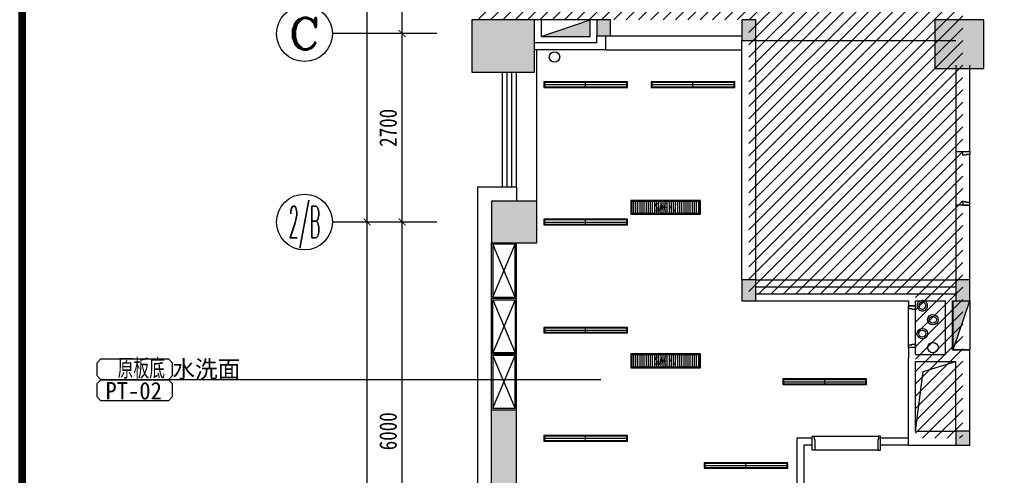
# Model space of a CAD drawing. Header units: millimetres. Extents: x -539149 to -534375, y 505028 to 505469.
# Tile 53 of 135: x -536751 to -536610, y 505184 to 505250. Entities that reach past the tile are written whole.
import ezdxf
from ezdxf.enums import TextEntityAlignment as Align

# ---------------------------------------------------------------- set-up
doc = ezdxf.new("R2010")
doc.units = ezdxf.units.MM
doc.header["$LTSCALE"] = 10
for name, color, linetype in [('-消火栓', 242, 'Continuous'), ('A-建筑-原墙体', 2, 'Continuous'), ('A-建筑-拆墙', 251, 'Continuous'), ('A-建筑-新增墙体', 3, 'Continuous'), ('A-建筑-柱子、剪力墙', 251, 'Continuous'), ('A-建筑-窗户', 4, 'Continuous'), ('A-建筑-轴号', 3, 'Continuous'), ('A2图框$0$E-图框', 100, 'Continuous'), ('AXIS_TEXT', 50, 'Continuous'), ('B-平面-到顶家具H', 30, 'Continuous'), ('B-平面-完成面造型线', 6, 'Continuous'), ('B-平面-尺寸', 8, 'Continuous'), ('B-平面-门洞线', 8, 'Continuous'), ('C-顶棚-灯具', 4, 'Continuous'), ('E--图例', 3, 'Continuous'), ('E-填充', 251, 'Continuous'), ('E-文本', 7, 'Continuous'), ('F-文本', 61, 'Continuous'), ('Q-立面-填充', 251, 'Continuous'), ('wm', 7, 'Continuous')]:
    doc.layers.add(name, color=color, linetype=linetype)
doc.styles.add('-宋体', font='txt', dxfattribs={"width": 0.8})
doc.styles.add('_TCH_AXIS', font='COMPLEX', dxfattribs={"bigfont": 'GBCBIG'})
doc.styles.add('CCD_DIM', font='txt', dxfattribs={"width": 0.8})
doc.styles.add('COMPLEX', font='COMPLEX')
doc.styles.add('STSL', font='txt', dxfattribs={"width": 0.8})
doc.styles.add('TXT', font='gbenor.shx', dxfattribs={"width": 0.7})
doc.dimstyles.new('1', dxfattribs={"dimscale": 0, "dimtxt": 2.5, "dimasz": 1.5, "dimexe": 1, "dimexo": 0, "dimgap": 0.3, "dimtad": 1, "dimdec": 0, "dimzin": 0, "dimdsep": 46, "dimtxsty": 'Standard', "dimblk": 'ARCHTICK', "dimcen": 0.09, "dimclrd": 8, "dimclre": 8, "dimclrt": 4, "dimadec": 0, "dimazin": 0, "dimtfac": 1, "dimtdec": 0, "dimtix": 1, "dimtofl": 0, "dimtmove": 2, "dimatfit": 3, "dimldrblk": 'DOTSMALL', "dimfxl": 5, "dimfxlon": 1, "dimtolj": 1, "dimtzin": 0, "dimarcsym": 0})
doc.dimstyles.new('1-1', dxfattribs={"dimscale": 0, "dimtxt": 2.5, "dimasz": 1, "dimexe": 1, "dimexo": 1, "dimgap": 0.75, "dimtad": 1, "dimdec": 0, "dimrnd": 0.005, "dimzin": 0, "dimdsep": 46, "dimtxsty": 'CCD_DIM', "dimblk": 'ARCHTICK', "dimcen": 0.13, "dimclrd": 44, "dimclre": 44, "dimclrt": 50, "dimadec": 0, "dimazin": 0, "dimtfac": 1, "dimtdec": 0, "dimtix": 1, "dimtmove": 2, "dimatfit": 3, "dimldrblk": 'HBA_Leader_Dot', "dimfxl": 5, "dimfxlon": 1, "dimtvp": 1, "dimtolj": 1, "dimtzin": 0, "dimarcsym": 0})

# ---------------------------------------------------------------- blocks, each defined once
blk = doc.blocks.new('$TwtSys$00000434')
for p, q in [((-0.5, 0.5), (-0.5, -0.5)), ((-0.5, -0.5), (0.5, 0.5)), ((0.5, 0.5), (-0.5, 0.5)), ((0.5, -0.5), (0.5, 0.5)), ((-0.5, -0.5), (0.5, -0.5))]:
    blk.add_line(p, q)
blk.add_solid([(0.5, -0.5), (0.5, 0.5), (-0.5, -0.5)])
blk = doc.blocks.new('_ArchTick')
at = {"color": 0, "linetype": 'ByBlock', "const_width": 0.15}
blk.add_lwpolyline([(-0.5, -0.5), (0.5, 0.5)], dxfattribs=at)
blk = doc.blocks.new('HBA_Leader_Dot')
at = {"color": 0, "linetype": 'ByBlock'}
blk.add_line((-5, 0), (-10, 0), dxfattribs=at)
at = {"color": 0, "linetype": 'ByBlock', "const_width": 5}
blk.add_lwpolyline([(-2.5, 0, 1), (2.5, 0, 1)], format="xyb", close=True, dxfattribs=at)
blk = doc.blocks.new('_AXISO')
blk.add_circle((0, 0), 0.5)
at = {"layer": 'AXIS_TEXT', "style": 'COMPLEX', "width": 1.041667}
blk.add_attdef('A', text='', height=0.56, dxfattribs=at).set_placement((-0.25, -0.28), (0.25, -0.28), align=Align.FIT)
blk = doc.blocks.new('_FZH')
at = {"layer": 'A-建筑-原墙体'}
blk.add_lwpolyline([(-0.5, -0.5), (0.5, -0.5), (0.5, 0.5), (-0.5, 0.5)], close=True, dxfattribs=at)
at = {"layer": 'A-建筑-柱子、剪力墙'}
blk.add_solid([(-0.5, -0.5), (0.5, -0.5), (-0.5, 0.5), (0.5, 0.5)], dxfattribs=at)
blk = doc.blocks.new('A$C323A0BBE')
at = {"layer": 'C-顶棚-灯具', "color": 8}
for p, q in [((0, 600), (0, -600)), ((-40, 0), (40, 0))]:
    blk.add_line(p, q, dxfattribs=at)
at = {"layer": 'C-顶棚-灯具'}
blk.add_lwpolyline([(-40, -600), (40, -600), (40, 600), (-40, 600)], close=True, dxfattribs=at)
at = {"layer": 'C-顶棚-灯具', "color": 8}
blk.add_lwpolyline([(-30, -590), (30, -590), (30, 590), (-30, 590)], close=True, dxfattribs=at)
blk = doc.blocks.new('*E196')
at = {"layer": 'B-平面-完成面造型线'}
for points in [[(-940, 80), (-940, -70), (-980, -70), (-980, 130), (-950, 130), (-950, 80), (-940, 80)], [(-40, 80), (-40, -70), (0, -70), (0, 130), (-30, 130), (-30, 80), (-40, 80)]]:
    blk.add_lwpolyline(points, dxfattribs=at)
at = {"layer": 'B-平面-门洞线', "color": 8}
for p, q in [((-950, 130), (-30, 130)), ((-40, -70), (-940, -70))]:
    blk.add_line(p, q, dxfattribs=at)
blk = doc.blocks.new('*U105')
at = {"layer": 'C-顶棚-灯具'}
h = blk.add_hatch(dxfattribs=at)
h.set_pattern_fill('_USER', color=8, scale=30, angle=90, style=0, pattern_type=0)
h.set_pattern_definition([(90, (15, 15), (-30, 2e-15), [])])
h.paths.add_polyline_path([(15, 185), (15, 15), (985, 15), (985, 185)])
at = {"layer": 'C-顶棚-灯具', "linetype": 'ByBlock'}
blk.add_lwpolyline([(0, 200), (0, 0), (1000, 0), (1000, 200)], close=True, dxfattribs=at)
at = {"layer": 'C-顶棚-灯具', "color": 8}
blk.add_lwpolyline([(15, 185), (15, 15), (985, 15), (985, 185)], close=True, dxfattribs=at)
at = {"layer": 'C-顶棚-灯具', "style": 'STSL', "width": 0.75}
blk.add_text('SAG/V', height=125, dxfattribs=at).set_placement((339, 39))
blk = doc.blocks.new('A2图框')
at = {"layer": 'A2图框$0$E-图框', "color": 4, "const_width": 1.13}
blk.add_lwpolyline([(-363.4, 295.3), (209.38, 295.3), (209.38, -104.9), (-363.4, -104.9)], close=True, dxfattribs=at)
blk = doc.blocks.new('材料编号1')
at = {"layer": 'E--图例', "color": 3}
blk.add_lwpolyline([(8.715, -1.898), (8.715, -0.637), (8.346, -0.267), (1.889, -0.267), (1.52, -0.637), (1.52, -1.898), (1.889, -2.267), (8.346, -2.267)], close=True, dxfattribs=at)
at = {"layer": 'E-文本', "style": 'TXT', "width": 0.7}
blk.add_attdef('编号', (1.608, -2.296), '', height=2, dxfattribs=at)

msp = doc.modelspace()

# ---------------------------------------------------------------- hatches: boundary and pattern name
at = {"layer": 'E-填充', "ltscale": 0.01}
for points in [[(-536668.273, 505249.699), (-536668.273, 505247.399), (-536666.273, 505247.399), (-536666.273, 505249.699)], [(-536647.473, 505249.699), (-536647.473, 505246.699), (-536645.473, 505246.699), (-536645.473, 505249.699)], [(-536647.473, 505212.399), (-536647.473, 505209.399), (-536645.473, 505209.399), (-536645.473, 505212.399)], [(-536616.773, 505212.399), (-536616.773, 505209.399), (-536614.773, 505209.399), (-536614.773, 505212.399)], [(-536679.773, 505188.899), (-536679.773, 505193.699), (-536683.373, 505193.699), (-536683.373, 505188.899), (-536683.373, 505162.699), (-536679.773, 505162.699)], [(-536616.773, 505190.699), (-536616.773, 505188.699), (-536614.773, 505188.699), (-536614.773, 505190.699)]]:
    msp.add_hatch(color=256, dxfattribs=at).paths.add_polyline_path(points)
at = {"layer": 'Q-立面-填充', "ltscale": 0.005}
h = msp.add_hatch(dxfattribs=at)
h.set_pattern_fill('ANSI31', color=256, scale=1000, style=0)
h.set_pattern_definition([(45, (-536685.1732, 505189.6987), (-0.883883, 0.883883), [])])
h.paths.add_polyline_path([(-536622.573, 505189.699), (-536615.773, 505189.699), (-536615.773, 505307.899), (-536652.673, 505307.899), (-536652.673, 505336.099), (-536685.173, 505336.099), (-536685.173, 505249.699), (-536646.473, 505249.699), (-536646.473, 505210.399), (-536622.573, 505210.399)])

# ---------------------------------------------------------------- linework, layer by layer
at = {"ltscale": 0.01}
msp.add_line((-536614.773, 505209.399, 0.069), (-536614.773, 505202.399, 0.069), dxfattribs=at)
at = {"color": 31, "ltscale": 0.01}
for centre, radius in [((-536620.073, 505206.699, 0.069), 0.75), ((-536620.073, 505206.699, 0.069), 0.5), ((-536621.573, 505204.699, 0.069), 0.75), ((-536621.573, 505204.699, 0.069), 0.5), ((-536620.073, 505202.699, 0.069), 0.75)]:
    msp.add_circle(centre, radius, dxfattribs=at)
at = {"color": 31, "ltscale": 0.01, "extrusion": (0, 0, -1)}
for major_axis, start_param, end_param in [((0.619, 0.424), -0.0001152, 6.2830701), ((0.412, 0.283), 0.0004212, 6.2836065)]:
    msp.add_ellipse((-536621.573, 505208.698, 0.069), major_axis=major_axis, ratio=1, start_param=start_param, end_param=end_param, dxfattribs=at)
at = {"layer": 'A-建筑-原墙体', "ltscale": 0.01}
for p, q in [((-536668.273, 505249.699, 0.069), (-536668.273, 505247.399, 0.069)), ((-536666.273, 505249.699, 0.069), (-536668.273, 505249.699, 0.069)), ((-536666.273, 505247.399, 0.069), (-536666.273, 505249.699, 0.069)), ((-536647.473, 505249.699, 0.069), (-536647.473, 505246.699, 0.069)), ((-536645.473, 505249.699, 0.069), (-536647.473, 505249.699, 0.069)), ((-536645.473, 505246.699, 0.069), (-536645.473, 505249.699, 0.069)), ((-536668.273, 505246.399, 0.069), (-536668.273, 505247.399, 0.069)), ((-536668.273, 505247.399, 0.069), (-536666.273, 505247.399, 0.069)), ((-536666.973, 505245.399, 0.069), (-536666.973, 505247.399, 0.069)), ((-536666.273, 505247.399, 0.069), (-536647.473, 505247.399, 0.069)), ((-536668.273, 505246.399, 0.069), (-536677.173, 505246.399, 0.069)), ((-536647.473, 505212.399, 0.069), (-536647.473, 505246.699, 0.069)), ((-536647.473, 505246.699, 0.069), (-536645.473, 505246.699, 0.069)), ((-536645.473, 505246.699, 0.069), (-536616.773, 505246.699, 0.069)), ((-536645.473, 505212.399, 0.069), (-536645.473, 505246.699, 0.069)), ((-536666.973, 505245.399, 0.069), (-536677.173, 505245.399, 0.069)), ((-536616.773, 505243.199, 0.069), (-536616.773, 505230.799, 0.069)), ((-536614.773, 505230.799, 0.069), (-536614.773, 505243.199, 0.069)), ((-536616.773, 505230.799, 0.069), (-536614.773, 505230.799, 0.069)), ((-536679.773, 505225.699, 0.069), (-536685.373, 505225.699, 0.069)), ((-536685.373, 505225.699, 0.069), (-536685.373, 505180.699, 0.069)), ((-536679.773, 505225.699, 0.069), (-536679.773, 505223.699, 0.069)), ((-536616.773, 505223.099, 0.069), (-536616.773, 505212.399, 0.069)), ((-536614.773, 505223.099, 0.069), (-536616.773, 505223.099, 0.069)), ((-536614.773, 505212.399, 0.069), (-536614.773, 505223.099, 0.069)), ((-536683.373, 505193.799, 0.069), (-536683.373, 505217.699, 0.069)), ((-536647.473, 505212.399, 0.069), (-536647.473, 505209.399, 0.069)), ((-536645.473, 505212.399, 0.069), (-536647.473, 505212.399, 0.069)), ((-536645.473, 505212.399, 0.069), (-536616.773, 505212.399, 0.069)), ((-536645.473, 505209.399, 0.069), (-536645.473, 505212.399, 0.069)), ((-536616.773, 505212.399, 0.069), (-536616.773, 505209.399, 0.069)), ((-536614.773, 505212.399, 0.069), (-536616.773, 505212.399, 0.069)), ((-536614.773, 505209.399, 0.069), (-536614.773, 505212.399, 0.069)), ((-536645.473, 505211.399, 0.069), (-536616.773, 505211.399, 0.069)), ((-536647.473, 505209.399, 0.069), (-536645.473, 505209.399, 0.069)), ((-536645.473, 505210.399, 0.069), (-536622.773, 505210.399, 0.069)), ((-536645.473, 505209.399, 0.069), (-536623.573, 505209.399, 0.069)), ((-536623.573, 505209.399, 0.069), (-536623.573, 505208.699, 0.069)), ((-536622.773, 505210.399, 0.069), (-536617.773, 505210.399, 0.069)), ((-536622.573, 505208.699, 0.069), (-536622.573, 505209.399, 0.069)), ((-536622.573, 505209.399, 0.069), (-536618.273, 505209.399, 0.069)), ((-536618.273, 505201.699, 0.069), (-536618.273, 505209.399, 0.069)), ((-536617.773, 505210.399, 0.069), (-536616.773, 505210.399, 0.069)), ((-536617.273, 505202.399, 0.069), (-536617.273, 505209.399, 0.069)), ((-536617.273, 505209.399, 0.069), (-536616.773, 505209.399, 0.069)), ((-536616.773, 505209.399, 0.069), (-536614.773, 505209.399, 0.069)), ((-536623.573, 505208.699, 0.069), (-536622.573, 505208.699, 0.069)), ((-536622.573, 505202.699, 0.069), (-536623.573, 505202.699, 0.069)), ((-536623.573, 505202.699, 0.069), (-536623.573, 505201.199, 0.069)), ((-536622.573, 505201.699, 0.069), (-536622.573, 505202.699, 0.069)), ((-536617.273, 505202.399, 0.069), (-536614.773, 505202.399, 0.069)), ((-536614.773, 505190.699, 0.069), (-536614.773, 505202.399, 0.069)), ((-536623.573, 505188.699, 0.069), (-536623.573, 505201.199, 0.069)), ((-536622.573, 505201.699, 0.069), (-536618.273, 505201.699, 0.069)), ((-536622.573, 505190.699, 0.069), (-536622.573, 505200.699, 0.069)), ((-536622.573, 505200.699, 0.069), (-536617.773, 505200.699, 0.069)), ((-536617.773, 505200.699, 0.069), (-536616.773, 505200.699, 0.069)), ((-536616.773, 505190.699, 0.069), (-536616.773, 505200.699, 0.069)), ((-536683.373, 505180.699, 0.069), (-536683.373, 505193.799, 0.069)), ((-536683.373, 505193.799, 0.069), (-536679.773, 505193.799, 0.069)), ((-536679.773, 505162.699, 0.069), (-536679.773, 505193.799, 0.069)), ((-536679.773, 505189.699, 0.069), (-536679.773, 505193.799, 0.069)), ((-536622.573, 505190.699, 0.069), (-536616.773, 505190.699, 0.069)), ((-536616.773, 505190.699, 0.069), (-536616.773, 505188.699, 0.069)), ((-536614.773, 505190.699, 0.069), (-536616.773, 505190.699, 0.069)), ((-536614.773, 505188.699, 0.069), (-536614.773, 505190.699, 0.069)), ((-536623.573, 505188.699, 0.069), (-536616.773, 505188.699, 0.069)), ((-536616.773, 505188.699, 0.069), (-536614.773, 505188.699, 0.069))]:
    msp.add_line(p, q, dxfattribs=at)
msp.add_circle((-536674.323, 505244.349, 0.069), 0.75, dxfattribs=at)
at = {"layer": 'A-建筑-新增墙体', "ltscale": 0.01}
for p, q in [((-536639.573, 505189.699, 0.069), (-536639.573, 505173.799, 0.069)), ((-536637.373, 505189.699, 0.069), (-536639.573, 505189.699, 0.069)), ((-536637.373, 505188.699, 0.069), (-536637.373, 505189.699, 0.069)), ((-536627.573, 505188.699, 0.069), (-536627.573, 505189.699, 0.069)), ((-536623.573, 505189.699, 0.069), (-536627.573, 505189.699, 0.069)), ((-536638.573, 505188.699, 0.069), (-536638.573, 505173.799, 0.069)), ((-536637.373, 505188.699, 0.069), (-536638.573, 505188.699, 0.069)), ((-536623.573, 505188.699, 0.069), (-536627.573, 505188.699, 0.069))]:
    msp.add_line(p, q, dxfattribs=at)
at = {"layer": 'A-建筑-窗户', "ltscale": 0.01}
for p, q in [((-536681.773, 505225.699, 0.069), (-536681.773, 505242.199, 0.069)), ((-536681.107, 505225.699, 0.069), (-536681.107, 505242.199, 0.069)), ((-536680.44, 505225.699, 0.069), (-536680.44, 505242.199, 0.069)), ((-536679.773, 505225.699, 0.069), (-536679.773, 505242.199, 0.069))]:
    msp.add_line(p, q, dxfattribs=at)
at = {"layer": 'A-建筑-轴号', "ltscale": 0.01}
for p, q in [((-536691.173, 505247.699, 0.069), (-536706.173, 505247.699, 0.069)), ((-536691.173, 505220.699, 0.069), (-536706.173, 505220.699, 0.069))]:
    msp.add_line(p, q, dxfattribs=at)
at = {"layer": 'B-平面-到顶家具H', "ltscale": 0.01}
for p, q in [((-536676.873, 505223.699, 0.069), (-536676.873, 505245.399, 0.069)), ((-536666.973, 505245.399, 0.069), (-536647.473, 505245.399, 0.069)), ((-536679.773, 505193.799, 0.069), (-536679.773, 505217.699, 0.069))]:
    msp.add_line(p, q, dxfattribs=at)
at = {"layer": 'B-平面-到顶家具H', "color": 8, "ltscale": 0.01}
for p, q in [((-536679.973, 505209.932, 0.069), (-536683.173, 505217.499, 0.069)), ((-536683.173, 505209.932, 0.069), (-536679.973, 505217.499, 0.069)), ((-536679.773, 505209.732, 0.069), (-536683.373, 505209.732, 0.069)), ((-536679.973, 505209.532, 0.069), (-536683.173, 505201.965, 0.069)), ((-536683.173, 505209.532, 0.069), (-536679.973, 505201.965, 0.069)), ((-536679.773, 505201.765, 0.069), (-536683.373, 505201.765, 0.069)), ((-536679.973, 505193.999, 0.069), (-536683.173, 505201.565, 0.069)), ((-536683.173, 505193.999, 0.069), (-536679.973, 505201.565, 0.069))]:
    msp.add_line(p, q, dxfattribs=at)
at = {"layer": 'B-平面-到顶家具H', "color": 8, "ltscale": 0.01, "elevation": 0.069}
for points in [[(-536679.973, 505217.499), (-536683.173, 505217.499), (-536683.173, 505209.932), (-536679.973, 505209.932)], [(-536679.973, 505201.965), (-536683.173, 505201.965), (-536683.173, 505209.532), (-536679.973, 505209.532)], [(-536679.973, 505201.565), (-536683.173, 505201.565), (-536683.173, 505193.999), (-536679.973, 505193.999)]]:
    msp.add_lwpolyline(points, close=True, dxfattribs=at)
at = {"layer": 'B-平面-完成面造型线', "ltscale": 0.01, "elevation": 0.069}
for points in [[(-536614.773, 505230.399), (-536615.273, 505230.399), (-536615.273, 505230.299), (-536615.773, 505230.299), (-536615.773, 505230.799), (-536614.773, 505230.799), (-536614.773, 505230.399)], [(-536614.773, 505223.499), (-536615.273, 505223.499), (-536615.273, 505223.599), (-536615.773, 505223.599), (-536615.773, 505223.099), (-536614.773, 505223.099), (-536614.773, 505223.499)], [(-536623.573, 505208.299), (-536623.073, 505208.299), (-536623.073, 505208.199), (-536622.573, 505208.199), (-536622.573, 505208.699), (-536623.573, 505208.699), (-536623.573, 505208.299)], [(-536623.573, 505203.099), (-536623.073, 505203.099), (-536623.073, 505203.199), (-536622.573, 505203.199), (-536622.573, 505202.699), (-536623.573, 505202.699), (-536623.573, 505203.099)]]:
    msp.add_lwpolyline(points, dxfattribs=at)
at = {"layer": 'B-平面-门洞线', "ltscale": 0.01}
for p, q in [((-536616.773, 505230.799, 0.069), (-536616.773, 505223.099, 0.069)), ((-536614.773, 505223.499, 0.069), (-536614.773, 505230.399, 0.069)), ((-536623.573, 505202.699, 0.069), (-536623.573, 505208.699, 0.069)), ((-536622.573, 505202.699, 0.069), (-536622.573, 505208.699, 0.069))]:
    msp.add_line(p, q, dxfattribs=at)
at = {"layer": 'B-平面-门洞线', "ltscale": 0.01, "elevation": 0.069}
msp.add_lwpolyline([(-536622.573, 505190.699), (-536621.472, 505199.255), (-536616.773, 505200.699)], dxfattribs=at)
at = {"layer": 'wm', "ltscale": 0.01}
msp.add_line((-536668.273, 505249.69, 0.069), (-536677.173, 505249.69, 0.069), dxfattribs=at)

# ---------------------------------------------------------------- block references
at = {"layer": '-消火栓', "ltscale": 0.01, "yscale": 2.4}
for p, xscale, zscale, rotation in [((-536672.723, 505248.49, 0.069), 7.000000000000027, 7.000000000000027, 5.008954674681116e-06), ((-536615.973, 505205.899, 0.069), -7.000000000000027, 7, 270.0000050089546)]:
    msp.add_blockref('$TwtSys$00000434', p, dxfattribs=dict(at, xscale=xscale, zscale=zscale, rotation=rotation))
at = {"ltscale": 0.01, "xscale": 0.01, "yscale": 0.01, "zscale": 0.01}
msp.add_blockref('*E196', (-536627.573, 505188.699, 0.069), dxfattribs=at)
at = {"layer": 'A-建筑-原墙体', "ltscale": 0.01}
for p, xscale, yscale, zscale in [((-536681.673, 505245.949, 0.069), 9, 7.500000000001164, 7.500000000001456), ((-536616.273, 505246.199, 0.069), 7.000000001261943, 6.999966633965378, 6.999966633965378), ((-536680.123, 505220.699, 0.069), 6.499999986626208, 5.999999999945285, 5.999999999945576)]:
    msp.add_blockref('_FZH', p, dxfattribs=dict(at, xscale=xscale, yscale=yscale, zscale=zscale))
at = {"layer": 'A-建筑-窗户', "ltscale": 0.5}
msp.add_blockref('A2图框', (-536387.245, 505153.313), dxfattribs=at)
at = {"layer": 'A-建筑-轴号', "ltscale": 0.01}
ref = msp.add_blockref('_AXISO', (-536710.173, 505247.699, 0.069), dxfattribs=dict(at, xscale=8, yscale=8, zscale=8))
ref.add_attrib('A', 'C', dxfattribs={"layer": 'AXIS_TEXT', "height": 4.525, "style": '_TCH_AXIS', "width": 1.4}).set_placement((-536712.436, 505245.436, 0.069), (-536707.91, 505245.436, 0.069), align=Align.FIT)
ref = msp.add_blockref('_AXISO', (-536710.173, 505220.699, 0.069), dxfattribs=dict(at, xscale=8, yscale=8, zscale=8))
ref.add_attrib('A', '2/B', dxfattribs={"layer": 'AXIS_TEXT', "height": 4.5255, "style": '_TCH_AXIS', "width": 0.355932}).set_placement((-536712.436, 505218.436, 0.069), (-536707.91, 505218.436, 0.069), align=Align.FIT)
at = {"layer": 'C-顶棚-灯具', "ltscale": 0.01, "xscale": 0.01, "yscale": 0.01, "zscale": 0.01, "rotation": 90}
for p in [(-536669.873, 505240.399, 0.069), (-536654.473, 505240.399, 0.069), (-536669.873, 505220.699, 0.069), (-536669.873, 505205.199, 0.069), (-536635.573, 505197.799, 0.069), (-536669.873, 505189.699, 0.069), (-536646.873, 505185.799, 0.069)]:
    msp.add_blockref('A$C323A0BBE', p, dxfattribs=at)
at = {"layer": 'C-顶棚-灯具', "ltscale": 0.01, "xscale": 0.01, "yscale": 0.01, "zscale": 0.01}
for p in [(-536663.373, 505221.799, 0.069), (-536663.373, 505199.799, 0.069)]:
    msp.add_blockref('*U105', p, dxfattribs=at)
at = {"layer": 'F-文本', "color": 43}
ref = msp.add_blockref('材料编号1', (-536742.196, 505197.686), dxfattribs=dict(at, xscale=-1.5, yscale=1.5, zscale=1.5, rotation=180))
ref.add_attrib('编号', '原板底', (-536736.956, 505198.517), dxfattribs={"color": 7, "height": 2.5, "style": '-宋体', "width": 0.697043})
ref = msp.add_blockref('材料编号1', (-536742.196, 505194.686), dxfattribs=dict(at, xscale=-1.5, yscale=1.5, zscale=1.5, rotation=180))
ref.add_attrib('编号', 'PT-02', (-536738.706, 505195.264), dxfattribs={"color": 7, "height": 2.5, "style": '-宋体', "width": 0.951562})

# ---------------------------------------------------------------- texts
at = {"layer": 'E-文本', "insert": (-536729.124, 505198.087), "char_height": 2.5, "width": 67.27354, "attachment_point": 7, "style": '-宋体'}
msp.add_mtext('{\\W1;水洗面}', dxfattribs=at)

# ---------------------------------------------------------------- dimensions: what is measured, and where the dimension line sits
at = {"layer": 'B-平面-尺寸', "ltscale": 0.01}
for p1, p2, distance in [((-536686.173, 505220.699, 0.069), (-536686.173, 505365.199, 0.069), 15), ((-536686.173, 505247.699, 0.069), (-536686.173, 505334.699, 0.069), 10), ((-536686.173, 505220.699, 0.069), (-536686.173, 505247.699, 0.069), 10), ((-536686.173, 505134.199, 0.069), (-536686.173, 505220.699, 0.069), 15), ((-536686.173, 505160.699, 0.069), (-536686.173, 505220.699, 0.069), 10)]:
    msp.add_aligned_dim(p1=p1, p2=p2, distance=distance, dimstyle='1-1', override={"dimscale": 1, "dimlfac": 100}, dxfattribs=at).render()

# ---------------------------------------------------------------- leaders
at = {"layer": 'A-建筑-拆墙'}
msp.add_leader([(-536667.668, 505198.087), (-536729.677, 505198.087)], dimstyle='1', override={"dimscale": 0.117162, "dimasz": 0.75, "dimtad": 0, "dimldrblk": 'Dot'}, dxfattribs=at)

doc.saveas('drawing.dxf')
